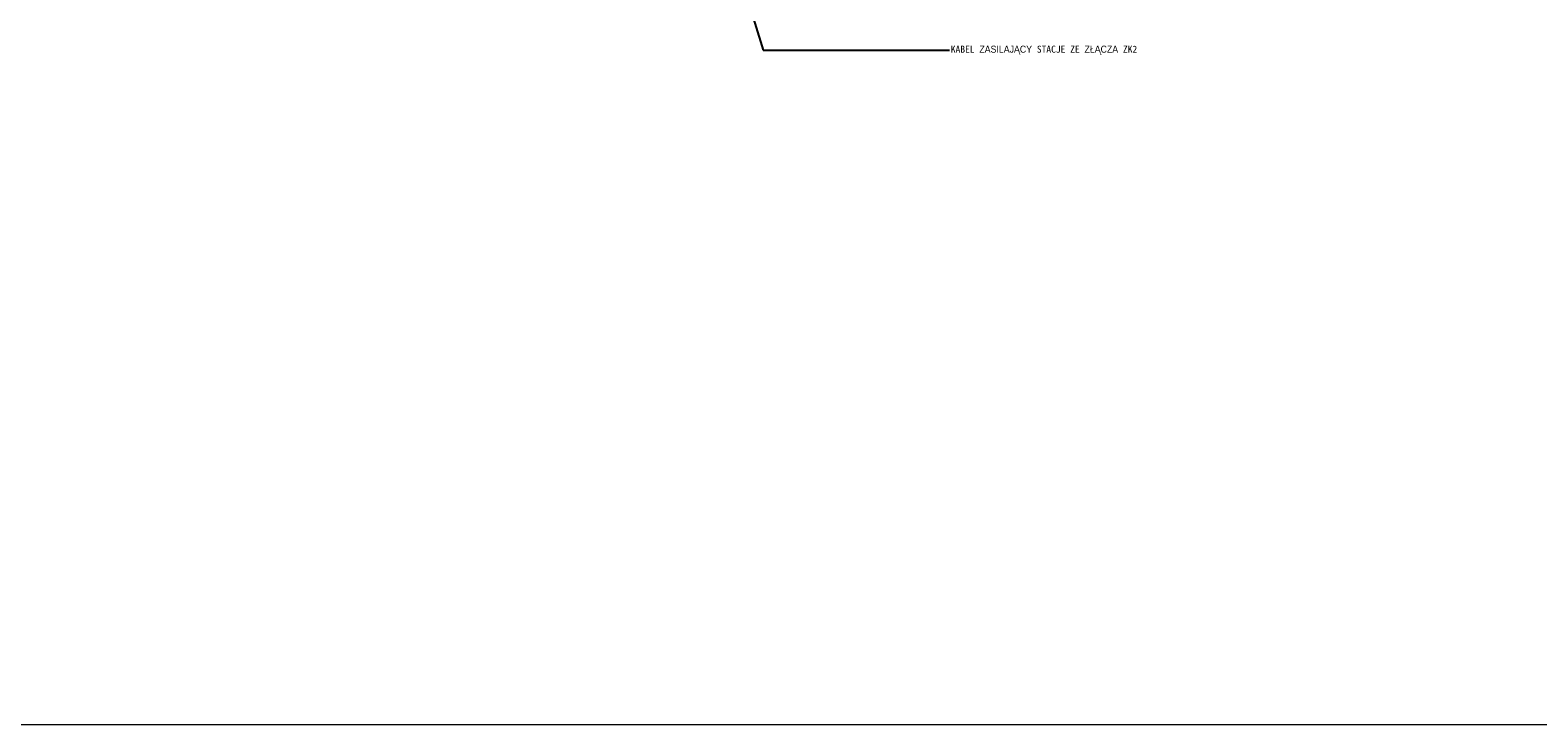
# Model space of a CAD drawing. Header units: metres. Extents: x -94 to 293, y -795 to -637.
# Tile 1 of 48: x -11 to 96, y -785 to -735. Entities that reach past the tile are written whole.
import ezdxf
from ezdxf.xclip import XClip

# ---------------------------------------------------------------- set-up
doc = ezdxf.new("R2010")
doc.units = ezdxf.units.M
doc.header["$MEASUREMENT"] = 0
doc.header["$XCLIPFRAME"] = 0
doc.layers.add('Mapa Poniatowa - do zatwierdzenia (3)_39_0_Nr_pióra__1', color=7, linetype='Continuous', lineweight=13)
doc.layers.add('PZT_Nr_pióra__101', color=7, linetype='Continuous', lineweight=5)
doc.layers.add('PZT MDCP', color=7, linetype='Continuous')
doc.layers.add('PZT_Nr_pióra__201', color=7, linetype='Continuous', lineweight=5, true_color=0x595959)
doc.styles.add('GENERATED_STYLE_9', font='msgothic.ttc')
doc.dimstyles.new('GENERATED_STYLE__3', dxfattribs={"dimtxt": 0.18, "dimasz": 0.456, "dimexe": 0.18, "dimexo": 0.0625, "dimgap": 0.09, "dimtad": 0, "dimtih": 1, "dimtoh": 1, "dimdec": 4, "dimzin": 0, "dimdsep": 46, "dimcen": 0.09, "dimadec": 0, "dimazin": 0, "dimtfac": 1, "dimtdec": 4, "dimtmove": 0, "dimatfit": 3, "dimldrblk": 'ARROWHEAD_3', "dimfxl": 1, "dimtolj": 1, "dimtzin": 0, "dimarcsym": 0})
picture_1 = doc.add_image_def('image1.tif', size_in_pixel=(3509, 6496))

# ---------------------------------------------------------------- blocks, each defined once
blk = doc.blocks.new('Rysunek_1_39', base_point=(43.89851560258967, -710.7660255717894))
at = {"layer": 'Mapa Poniatowa - do zatwierdzenia (3)_39_0_Nr_pióra__1'}
image = blk.add_image(picture_1, insert=(-93.5966232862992, -636.5063033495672), size_in_units=(148.51944444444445, 274.9902777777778), rotation=-90.00000000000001, dxfattribs=at)
image.set_boundary_path([(-0.5, -0.5), (3508.5, 6495.5)])
blk = doc.blocks.new('ARROWHEAD_3')
at = {"color": 0, "linetype": 'Continuous', "lineweight": 0}
blk.add_line((0, 0), (-1, 0), dxfattribs=at)
at = {"color": 0, "linetype": 'Continuous', "lineweight": 0, "flags": 128}
blk.add_lwpolyline([(-1, 0.2679), (0, 0), (-1, -0.2679)], dxfattribs=at)

msp = doc.modelspace()

# ---------------------------------------------------------------- block references
at = {"layer": 'PZT MDCP', "linetype": 'Continuous'}
ref = msp.add_blockref('Rysunek_1_39', (43.89851560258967, -710.7660255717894), dxfattribs=at)
XClip(ref).set_block_clipping_path([(-93.59662328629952, -785.0257477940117), (181.3936544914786, -636.5063033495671)])

# ---------------------------------------------------------------- texts
at = {"layer": 'PZT_Nr_pióra__201', "linetype": 'Continuous', "insert": (54.62561493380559, -736.9125764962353), "char_height": 0.5, "attachment_point": 4, "style": 'GENERATED_STYLE_9'}
msp.add_mtext('\\A1;{\\fMS Gothic|b0|i0|c238|p49;KABEL ZASILAJĄCY STACJE ZE ZŁĄCZA ZK2}', dxfattribs=at)

# ---------------------------------------------------------------- leaders
at = {"layer": 'PZT_Nr_pióra__101', "linetype": 'Continuous', "annotation_type": 0, "has_hookline": 1, "hookline_direction": 0, "text_width": 11.95431472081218}
msp.add_leader([(35.31633856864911, -717.7062119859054), (41.25561300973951, -736.9125764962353), (54.53561493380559, -736.9125764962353)], dimstyle='GENERATED_STYLE__3', dxfattribs=at)

doc.saveas('drawing.dxf')
